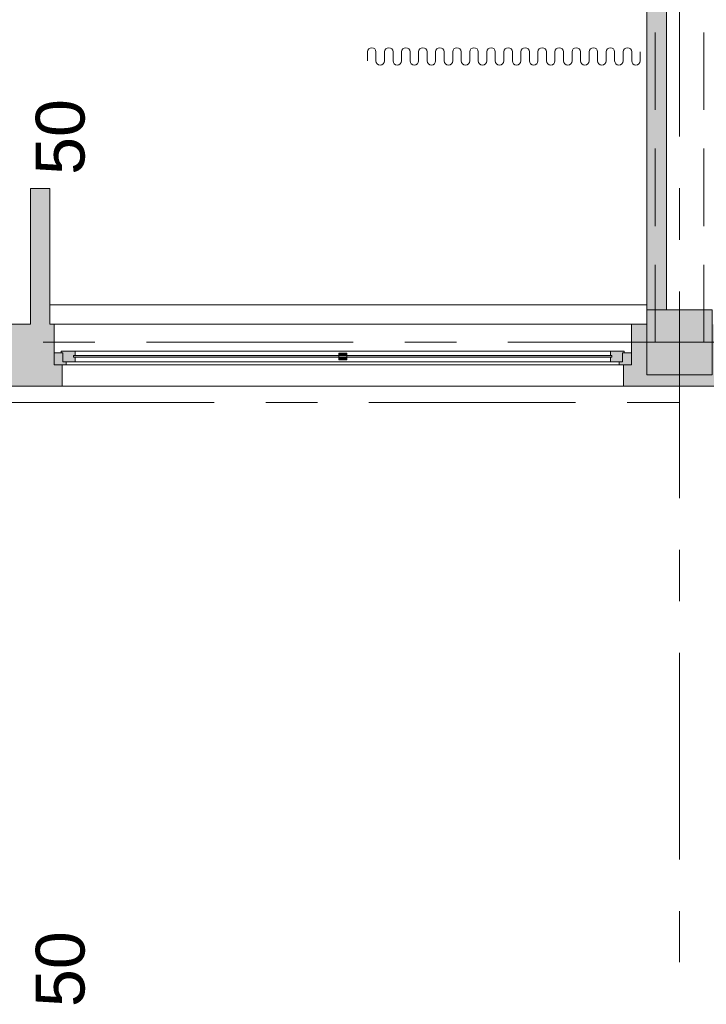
# Model space of a CAD drawing. Header units: centimetres. Extents: x -1737 to 22393, y -8842 to 3838.
# Tile 27 of 167: x -418 to 4, y 1 to 607. Entities that reach past the tile are written whole.
import ezdxf

# ---------------------------------------------------------------- set-up
doc = ezdxf.new("R2010")
doc.units = ezdxf.units.CM
doc.linetypes.add('Oś', pattern=[222.25, 127, -31.75, 31.75, -31.75])
doc.linetypes.add('Ukryte', pattern=[71.438, 47.625, -23.813])
for name, color, linetype, lineweight in [('A-DETL-HDLN', 90, 'Ukryte', 9), ('A-DETL-THIN', 151, 'Continuous', 9), ('A-GLAZ', 151, 'Continuous', 13), ('A-WALL', 113, 'Continuous', 13), ('A-WALL-PATT', 111, 'Continuous', 13), ('S-COLS', 52, 'Continuous', 13), ('S-GRID', 1, 'Continuous', 13), ('S-GRID-IDEN', 1, 'Continuous', 13)]:
    doc.layers.add(name, color=color, linetype=linetype, lineweight=lineweight)
doc.styles.add('Arial_4', font='arial.ttf', dxfattribs={"height": 30})

# ---------------------------------------------------------------- blocks, each defined once
blk = doc.blocks.new('Pawilon E_rvt-1-3_piętro I __3_90 m_ - stan projektowany')
at = {"layer": 'S-GRID', "linetype": 'Oś'}
blk.add_line((368.01, 371.33), (-1702.93, 371.33), dxfattribs=at)
at = {"layer": 'S-GRID-IDEN', "char_height": 30, "width": 48.3, "attachment_point": 5, "rotation": 90, "line_spacing_factor": 0.936439, "style": 'Arial_4'}
for insert in [(-393.12, 534.5), (-393.12, 22.85)]:
    blk.add_mtext('\\pxqc,t4.23333,8.46667,12.7,16.93333,21.16667,25.4,29.63333,33.86667,38.1,42.33333,46.56667,50.8,55.03333,59.26667,63.5,67.73333,71.96667,76.2,80.43333,84.66667,88.9,93.13333,97.36667,101.6,105.83333,110.06667,114.3,118.53333,122.76667,127,131.23333,135.46667;{50}', dxfattribs=dict(at, insert=insert))
blk = doc.blocks.new('M_Concrete-Square-Column - 400 x 400mm-1512407-3_piętro I __3_90 m_ - stan projektowany')
at = {"layer": 'S-COLS', "lineweight": 9}
blk.add_hatch(color=253, dxfattribs=at).paths.add_polyline_path([(20, -20), (20, 20), (-20, 20), (-20, -20), (11, -20)], flags=0)
for p, q in [((20, 20), (-20, 20)), ((-20, 20), (-20, -20)), ((20, -20), (20, 20)), ((-20, -20), (20, -20))]:
    blk.add_line(p, q, dxfattribs=at)
blk = doc.blocks.new('Okno - automatyczna etykieta - 355x181-2497080-3_piętro I __3_90 m_ - stan projektowany')
at = {"layer": 'A-GLAZ', "lineweight": 9}
h = blk.add_hatch(color=253, dxfattribs=at)
h.paths.add_polyline_path([(-177.5, -6), (-170, -6), (-170, -4), (-172, -3.93), (-172, 1.5), (-177.5, 1.5), (-177.5, -5.81)], flags=0)
h.paths.add_polyline_path([(177.5, -6), (177.5, 1.5), (172, 1.5), (172, -4), (170, -4), (170, -6), (172.5, -6)], flags=0)
h = blk.add_hatch(color=253, dxfattribs=at)
h.paths.add_polyline_path([(-172, -4), (-164.5, -3.93), (-164.5, -1.25), (-165.5, -1.25), (-165.5, -0.25), (-164.5, -0.25), (-164.5, 2.5), (-173, 2.5), (-173, 1.5), (-172, 1.5), (-172, -3.93)], flags=0)
h.paths.add_polyline_path([(170, -4), (172, -3.93), (172, 1.5), (173, 1.5), (173, 2.5), (164.5, 2.5), (164.5, -0.25), (165.5, -0.25), (165.5, -1.25), (164.5, -1.25), (164.5, -4), (165.5, -4)], flags=0)
h = blk.add_hatch(color=253, dxfattribs=at)
h.paths.add_polyline_path([(-2.5, -2.75), (2.5, -2.75), (2.5, -1.25), (-2.5, -1.25)], flags=0)
h.paths.add_polyline_path([(-2.5, -0.25), (2.5, -0.25), (2.5, 1.25), (-2.5, 1.25)], flags=0)
blk.add_hatch(color=253, dxfattribs=at).paths.add_polyline_path([(164.5, -1.25), (165.5, -1.25), (165.5, -0.25), (-165.5, -0.25), (-165.5, -1.25), (126.93, -1.25)], flags=0)
for p, q in [((-177.5, 1.5), (-172, 1.5)), ((-177.5, -6), (-177.5, 1.5)), ((-173, 2.5), (-164.5, 2.5)), ((-173, 1.5), (-173, 2.5)), ((-172, 1.5), (-173, 1.5)), ((-172, -4), (-172, 1.5)), ((-172, 1.5), (-172, -4)), ((164.5, 2.5), (-164.5, 2.5)), ((-164.5, 2.5), (-164.5, -0.25)), ((-2.5, -2.75), (-2.5, 1.25)), ((-2.5, 1.25), (2.5, 1.25)), ((2.5, 1.25), (2.5, -2.75)), ((164.5, 2.5), (173, 2.5)), ((164.5, -0.25), (164.5, 2.5)), ((172, 1.5), (172, -4)), ((173, 1.5), (172, 1.5)), ((172, 1.5), (177.5, 1.5)), ((172, -4), (172, 1.5)), ((173, 2.5), (173, 1.5)), ((177.5, 1.5), (177.5, -6)), ((-170, -6), (-177.5, -6)), ((-177.5, -6), (177.5, -6)), ((-164.5, -4), (-172, -4)), ((-172, -4), (-170, -4)), ((-170, -4), (-170, -6)), ((170, -6), (-170, -6)), ((-165.5, -1.25), (-165.5, -0.25)), ((-165.5, -0.25), (165.5, -0.25)), ((-165.5, -0.25), (-165.5, -1.25)), ((-164.5, -0.25), (-165.5, -0.25)), ((165.5, -1.25), (-165.5, -1.25)), ((-165.5, -1.25), (-164.5, -1.25)), ((-164.5, -1.25), (-164.5, -4)), ((164.5, -4), (-164.5, -4)), ((2.5, -2.75), (-2.5, -2.75)), ((165.5, -0.25), (164.5, -0.25)), ((164.5, -1.25), (165.5, -1.25)), ((164.5, -4), (164.5, -1.25)), ((172, -4), (164.5, -4)), ((165.5, -0.25), (165.5, -1.25)), ((165.5, -1.25), (165.5, -0.25)), ((170, -4), (172, -4)), ((170, -6), (170, -4)), ((177.5, -6), (170, -6))]:
    blk.add_line(p, q, dxfattribs=at)

msp = doc.modelspace()

# ---------------------------------------------------------------- hatches: boundary and pattern name
at = {"layer": 'A-WALL-PATT'}
h = msp.add_hatch(color=9, dxfattribs=at)
h.paths.add_polyline_path([(-411.62, 400.33), (-399.62, 400.33), (-399.62, 502.83), (-411.62, 502.83), (-411.62, 418.33)], flags=0)
h.paths.add_polyline_path([(-411.62, 613.83), (-399.62, 613.83), (-399.62, 908.33), (-411.62, 908.33), (-411.62, 748.67)], flags=0)
h = msp.add_hatch(color=9, dxfattribs=at)
h.paths.add_polyline_path([(-32.62, 428.33), (-20.62, 428.33), (-20.62, 868.33), (-32.62, 868.33), (-32.62, 513.82)], flags=0)
h.paths.add_polyline_path([(-20.62, 908.33), (-20.62, 909.33), (-32.62, 909.33), (-32.62, 908.33), (-30.62, 908.33)], flags=0)
h = msp.add_hatch(color=9, dxfattribs=at)
h.paths.add_polyline_path([(21.88, 381.33), (21.88, 394.33), (16.88, 394.33), (16.88, 419.33), (7.38, 419.33), (7.38, 388.33), (-32.62, 388.33), (-32.62, 419.33), (-42.12, 419.33), (-42.12, 394.33), (-47.12, 394.33), (-47.12, 381.33), (16.88, 381.33)], flags=0)
h.paths.add_polyline_path([(-392.12, 381.33), (-392.12, 394.33), (-397.12, 394.33), (-397.12, 419.33), (-399.62, 419.33), (-399.62, 400.33), (-411.62, 400.33), (-411.62, 419.33), (-456.12, 419.33), (-456.12, 394.33), (-461.12, 394.33), (-461.12, 381.33), (-397.12, 381.33)], flags=0)
h.paths.add_polyline_path([(495.98, 381.33), (530.38, 381.33), (530.38, 419.33), (492.38, 419.33), (492.38, 381.33)], flags=0)
h.paths.add_polyline_path([(-592.62, 381.33), (-542.12, 381.33), (-542.12, 394.33), (-547.12, 394.33), (-547.12, 419.33), (-592.62, 419.33), (-592.62, 388.33), (-632.62, 388.33), (-632.62, 419.33), (-1192.62, 419.33), (-1192.62, 388.33), (-1201.62, 388.33), (-1201.62, 381.33), (-632.62, 381.33)], flags=0)
h.paths.add_polyline_path([(299.49, 381.33), (302.38, 381.33), (302.35, 419.33), (197.88, 419.33), (197.88, 394.33), (192.88, 394.33), (192.88, 381.33), (253.13, 381.33)], flags=0)

# ---------------------------------------------------------------- linework, layer by layer
at = {"layer": 'A-DETL-HDLN'}
for p, q in [((-27.62, 408.33), (-27.62, 2788.33)), ((-27.62, 408.33), (-27.62, 2788.33)), ((2.38, 408.33), (2.38, 2788.33)), ((2.38, 408.33), (2.38, 2788.33))]:
    msp.add_line(p, q, dxfattribs=at)
at = {"layer": 'A-DETL-THIN'}
for p, q in [((-204.44, 586.79), (-204.44, 581.33)), ((-199.2, 586.79), (-199.2, 581.33)), ((-193.96, 586.79), (-193.96, 581.33)), ((-188.72, 586.79), (-188.72, 581.33)), ((-183.48, 586.79), (-183.48, 581.33)), ((-178.24, 586.79), (-178.24, 581.33)), ((-173, 586.79), (-173, 581.33)), ((-167.76, 586.79), (-167.76, 581.33)), ((-162.52, 586.79), (-162.52, 581.33)), ((-157.28, 586.79), (-157.28, 581.33)), ((-152.04, 586.79), (-152.04, 581.33)), ((-146.8, 586.79), (-146.8, 581.33)), ((-141.56, 586.79), (-141.56, 581.33)), ((-136.32, 586.79), (-136.32, 581.33)), ((-131.08, 586.79), (-131.08, 581.33)), ((-125.84, 586.79), (-125.84, 581.33)), ((-120.6, 586.79), (-120.6, 581.33)), ((-120.6, 586.79), (-120.6, 581.33)), ((-115.36, 586.79), (-115.36, 581.33)), ((-110.12, 586.79), (-110.12, 581.33)), ((-104.88, 586.79), (-104.88, 581.33)), ((-99.64, 586.79), (-99.64, 581.33)), ((-94.4, 586.79), (-94.4, 581.33)), ((-89.16, 586.79), (-89.16, 581.33)), ((-83.92, 586.79), (-83.92, 581.33)), ((-78.67, 586.79), (-78.67, 581.33)), ((-73.43, 586.79), (-73.43, 581.33)), ((-68.19, 586.79), (-68.19, 581.33)), ((-62.95, 586.79), (-62.95, 581.33)), ((-57.71, 586.79), (-57.71, 581.33)), ((-52.47, 586.79), (-52.47, 581.33)), ((-47.23, 586.79), (-47.23, 581.33)), ((-41.99, 586.79), (-41.99, 581.33)), ((-36.75, 586.79), (-36.75, 581.33))]:
    msp.add_line(p, q, dxfattribs=at)
for centre, start, end in [((-201.82, 586.79), 0, 180), ((-191.34, 586.79), 0, 180), ((-180.86, 586.79), 0, 180), ((-170.38, 586.79), 0, 180), ((-159.9, 586.79), 0, 180), ((-149.42, 586.79), 0, 180), ((-138.94, 586.79), 0, 180), ((-128.46, 586.79), 0, 180), ((-117.98, 586.79), 0, 180), ((-107.5, 586.79), 360, 180), ((-97.02, 586.79), 0, 180), ((-86.54, 586.79), 0, 180), ((-76.05, 586.79), 0, 180), ((-65.57, 586.79), 0, 180), ((-55.09, 586.79), 0, 180), ((-44.61, 586.79), 0, 180), ((-196.58, 581.33), 180, 0), ((-186.1, 581.33), 180, 0), ((-175.62, 581.33), 180, 0), ((-165.14, 581.33), 180, 0), ((-154.66, 581.33), 180, 360), ((-144.18, 581.33), 180, 0), ((-133.7, 581.33), 180, 0), ((-123.22, 581.33), 180, 0), ((-112.74, 581.33), 180, 360), ((-102.26, 581.33), 180, 360), ((-91.78, 581.33), 180, 360), ((-81.29, 581.33), 180, 360), ((-70.81, 581.33), 180, 360), ((-60.33, 581.33), 180, 0), ((-49.85, 581.33), 180, 360), ((-39.37, 581.33), 180, 360)]:
    msp.add_arc(centre, 2.62, start, end, dxfattribs=at)
at = {"layer": 'A-WALL', "lineweight": 9}
for p, q in [((-32.62, 868.33), (-32.62, 428.33)), ((-20.62, 428.33), (-20.62, 797.33)), ((-399.62, 502.83), (-411.62, 502.83)), ((-411.62, 502.83), (-411.62, 419.33)), ((-399.62, 419.33), (-399.62, 502.83)), ((-399.62, 431.33), (-32.62, 431.33)), ((-547.12, 419.33), (-411.62, 419.33)), ((-399.62, 419.33), (-32.62, 419.33)), ((-397.12, 401.83), (-397.12, 419.33)), ((-42.12, 419.33), (-42.12, 401.83)), ((-392.12, 381.33), (-392.12, 394.33)), ((-47.12, 394.33), (-47.12, 381.33)), ((-1239.62, 381.33), (302.38, 381.33))]:
    msp.add_line(p, q, dxfattribs=at)
at = {"layer": 'S-GRID', "linetype": 'Oś'}
for p, q in [((-12.62, 2884.27), (-12.62, 27.13)), ((1342.46, 408.33), (-1368.76, 408.33))]:
    msp.add_line(p, q, dxfattribs=at)

# ---------------------------------------------------------------- block references
at = {"lineweight": 5}
msp.add_blockref('Pawilon E_rvt-1-3_piętro I __3_90 m_ - stan projektowany', (0, 0), dxfattribs=at)
at = {"layer": 'A-GLAZ', "lineweight": 9}
msp.add_blockref('Okno - automatyczna etykieta - 355x181-2497080-3_piętro I __3_90 m_ - stan projektowany', (-219.62, 400.33), dxfattribs=at)
at = {"layer": 'S-COLS', "lineweight": 9}
msp.add_blockref('M_Concrete-Square-Column - 400 x 400mm-1512407-3_piętro I __3_90 m_ - stan projektowany', (-12.62, 408.33), dxfattribs=at)

doc.saveas('drawing.dxf')
